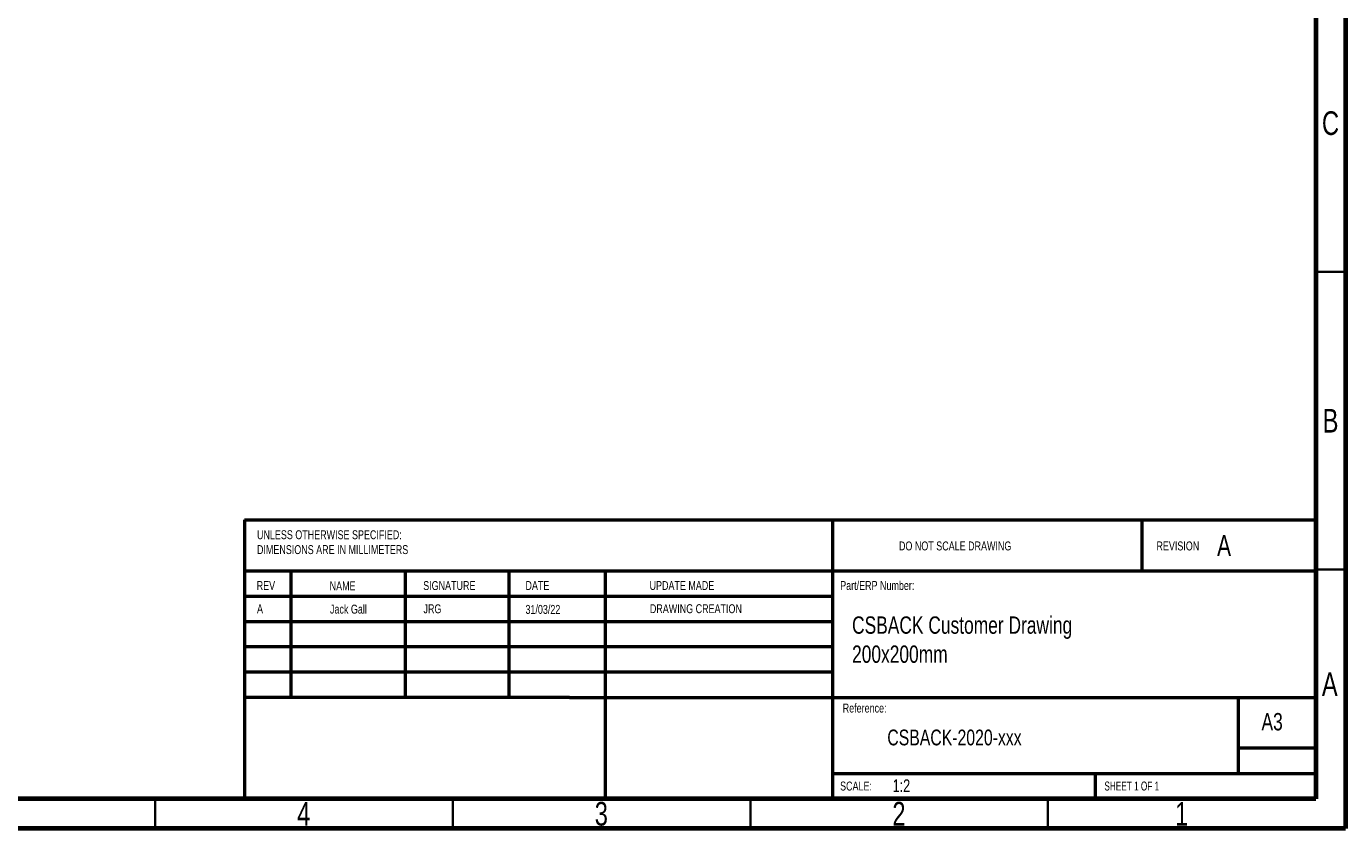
# Model space of a CAD drawing. Header units: millimetres. Extents: x 15 to 415, y 5 to 292.
# Tile 4 of 11: x 193 to 415, y 5 to 140. Entities that reach past the tile are written whole.
import ezdxf

# ---------------------------------------------------------------- set-up
doc = ezdxf.new("R2010")
doc.units = ezdxf.units.MM
doc.styles.add('SLDTEXTSTYLE0', font='TXT', dxfattribs={"width": 0.75})
doc.styles.add('SLDTEXTSTYLE1', font='TXT', dxfattribs={"width": 0.6875})

# ---------------------------------------------------------------- blocks, each defined once
blk = doc.blocks.new('SW_NOTE_0')
at = {"color": 0, "linetype": 'Continuous', "lineweight": 0, "attachment_point": 1, "style": 'SLDTEXTSTYLE0'}
for s, insert, char_height in [('CSBACK Customer Drawing', (0, 3.75), 2.9104), ('200x200mm', (0, -1.13), 2.91)]:
    blk.add_mtext(s, dxfattribs=dict(at, insert=insert, char_height=char_height))
blk = doc.blocks.new('SW_NOTE_0_1')
at = {"color": 0, "linetype": 'Continuous', "lineweight": 0, "char_height": 1.5, "attachment_point": 1, "style": 'SLDTEXTSTYLE0'}
for s, insert in [('UNLESS OTHERWISE SPECIFIED:', (0, 1.93)), ('DIMENSIONS ARE IN MILLIMETERS', (0, -0.57))]:
    blk.add_mtext(s, dxfattribs=dict(at, insert=insert))

msp = doc.modelspace()

# ---------------------------------------------------------------- linework, layer by layer
at = {"color": 7, "linetype": 'Continuous', "lineweight": 70}
for p, q in [((415, 292), (415, 5)), ((410, 287), (410, 10)), ((410, 10), (20, 10)), ((415, 5), (15, 5))]:
    msp.add_line(p, q, dxfattribs=at)
at = {"color": 7, "linetype": 'Continuous', "lineweight": 35}
for p, q in [((410, 98.5), (415, 98.5)), ((410, 48.5), (415, 48.5)), ((215, 5), (215, 10)), ((215, 10), (215, 5)), ((265, 10), (265, 5)), ((315, 10), (315, 5)), ((365, 10), (365, 5))]:
    msp.add_line(p, q, dxfattribs=at)
at = {"color": 7, "linetype": 'Continuous', "lineweight": 50}
for p, q in [((230, 56.8486), (410, 56.8486)), ((230, 56.8486), (230, 10)), ((328.8, 56.8486), (328.8, 10)), ((380.8, 48.25), (380.8, 56.8486)), ((410, 48.25), (230, 48.25)), ((237.8, 48.25), (237.8, 27)), ((256.991, 48.25), (256.991, 27)), ((274.3989, 48.25), (274.3989, 27)), ((290.6507, 10), (290.6507, 48.25)), ((328.8, 44), (230, 44)), ((328.8, 39.75), (230, 39.75)), ((328.8, 35.5), (230, 35.5)), ((328.8, 31.25), (230, 31.25)), ((284.6, 27), (230, 27)), ((284.6, 27), (410, 27)), ((397, 14.25), (397, 27)), ((410, 18.5), (397, 18.5)), ((410, 14.1983), (328.8, 14.1983)), ((373, 10), (373, 14.25))]:
    msp.add_line(p, q, dxfattribs=at)

# ---------------------------------------------------------------- block references
at = {"color": 7, "linetype": 'Continuous', "lineweight": 0}
for name, p in [('SW_NOTE_0_1', (232.1088, 53.1725)), ('SW_NOTE_0', (332.083, 36.8831))]:
    msp.add_blockref(name, p, dxfattribs=at)

# ---------------------------------------------------------------- texts
for s, insert, char_height, attachment_point, style in [('C', (412.4587, 125.4544), 3.9688, 2, 'SLDTEXTSTYLE0'), ('B', (412.4706, 75.4814), 3.9688, 2, 'SLDTEXTSTYLE0'), ('DO NOT SCALE DRAWING', (339.9596, 53.2175), 1.5, 1, 'SLDTEXTSTYLE0'), ('REVISION', (383.2223, 53.2175), 1.5, 1, 'SLDTEXTSTYLE0'), ('A', (393.4091, 54.2857), 3.5, 1, 'SLDTEXTSTYLE0'), ('REV', (232.0623, 46.5618), 1.5, 1, 'SLDTEXTSTYLE0'), ('SIGNATURE', (260.0336, 46.5618), 1.5, 1, 'SLDTEXTSTYLE0'), ('DATE', (277.2147, 46.5762), 1.5, 1, 'SLDTEXTSTYLE0'), ('UPDATE MADE', (298.0654, 46.5762), 1.5, 1, 'SLDTEXTSTYLE0'), ('Part/ERP Number:', (330.0902, 46.5762), 1.5, 1, 'SLDTEXTSTYLE0'), ('NAME', (244.3222, 46.5015), 1.5, 1, 'SLDTEXTSTYLE0'), ('A', (232.1149, 42.6648), 1.5, 1, 'SLDTEXTSTYLE0'), ('Jack Gall', (244.3749, 42.6045), 1.5, 1, 'SLDTEXTSTYLE0'), ('JRG', (260.0863, 42.6648), 1.5, 1, 'SLDTEXTSTYLE0'), ('31/03/22', (277.2147, 42.5605), 1.5, 1, 'SLDTEXTSTYLE0'), ('DRAWING CREATION', (298.1181, 42.6792), 1.5, 1, 'SLDTEXTSTYLE0'), ('A', (412.3397, 31.2314), 3.9688, 2, 'SLDTEXTSTYLE0'), ('Reference:', (330.5155, 25.9861), 1.5, 1, 'SLDTEXTSTYLE0'), ('A3', (400.8712, 24.4064), 2.91042, 1, 'SLDTEXTSTYLE0'), ('CSBACK-2020-xxx', (338.0055, 21.6265), 2.645833, 1, 'SLDTEXTSTYLE0'), ('1:2', (338.8967, 13.2724), 2.11667, 1, 'SLDTEXTSTYLE0'), ('SCALE:', (330.074, 12.9001), 1.5, 1, 'SLDTEXTSTYLE0'), ('SHEET 1 OF 1', (374.4783, 12.9001), 1.5, 1, 'SLDTEXTSTYLE1'), ('4', (239.96, 9.4814), 3.9688, 2, 'SLDTEXTSTYLE0'), ('3', (289.96, 9.4814), 3.9688, 2, 'SLDTEXTSTYLE0'), ('2', (339.96, 9.4814), 3.9688, 2, 'SLDTEXTSTYLE0'), ('1', (387.46, 9.4814), 3.9688, 2, 'SLDTEXTSTYLE0')]:
    msp.add_mtext(s, dxfattribs=dict(at, insert=insert, char_height=char_height, attachment_point=attachment_point, style=style))

doc.saveas('drawing.dxf')
